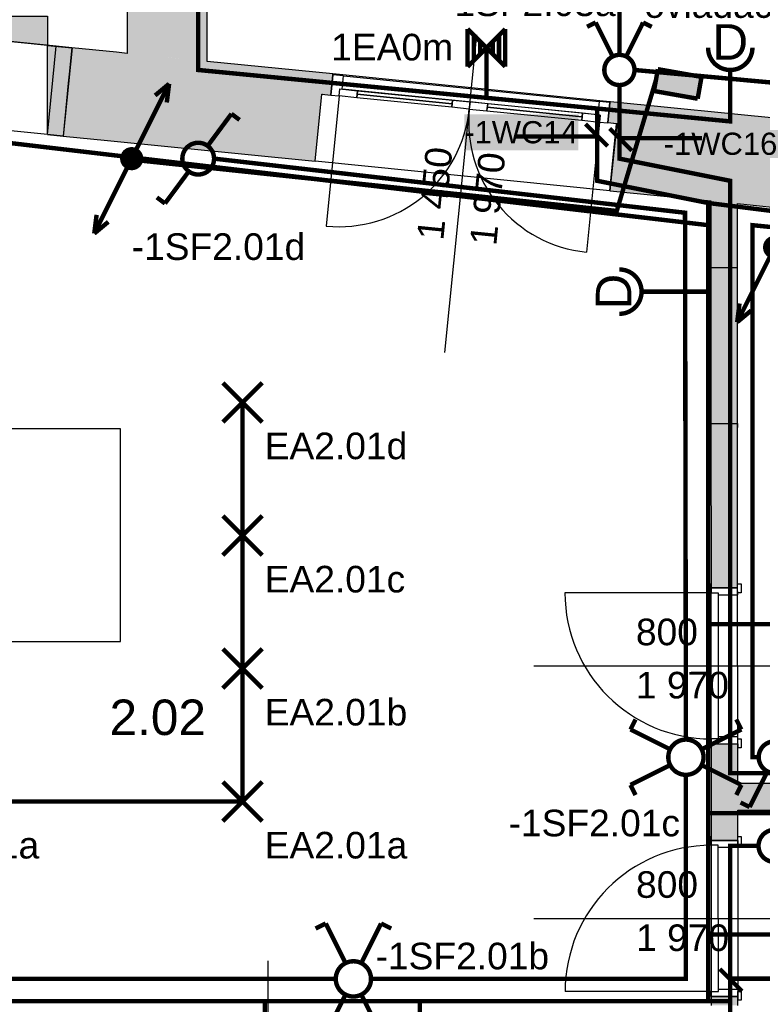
# Model space of a CAD drawing. Extents: x -12025 to 39812, y -30157 to 12.
# Tile 30 of 59: x 20743 to 24931, y -17643 to -12091. Entities that reach past the tile are written whole.
import ezdxf
from ezdxf.enums import TextEntityAlignment as Align

# ---------------------------------------------------------------- set-up
doc = ezdxf.new("R2010")
doc.units = 0
doc.header["$MEASUREMENT"] = 0
doc.linetypes.add('Telekomunikacni vodic', pattern=[9.25, 3, -0.75, 3, -0.75, 0.125, -0.75, 0.125, -0.75])
for name, color, linetype in [('0 (Pozadí)', 254, 'Continuous'), ('OÚ Dukovany internet + tv + data', 192, 'Continuous'), ('OÚ Dukovany nouzové osvětlení', 36, 'Continuous'), ('OÚ Dukovany půdorys kóty 2NP', 7, 'Continuous'), ('OÚ Dukovany půdorys podklad 2NP', 7, 'Continuous'), ('OÚ Dukovany světla', 132, 'Continuous'), ('OÚ Dukovany zásuvky', 92, 'Continuous'), ('Zakladni', 7, 'Continuous')]:
    doc.layers.add(name, color=color, linetype=linetype)
doc.styles.add('Arial', font='txt')
doc.styles.add('Arial_B', font='txt')

# ---------------------------------------------------------------- blocks, each defined once
blk = doc.blocks.new('Zásuvka (19)')
at = {"color": 0, "linetype": 'Continuous', "const_width": 25}
for points in [[(0, -125, -0.414214), (-125, 0)], [(125, 0, -0.414214), (0, -125)]]:
    blk.add_lwpolyline(points, format="xyb", dxfattribs=at)
blk.add_lwpolyline([(0, -250), (0, -125)], dxfattribs=at)
at = {"color": 0, "linetype": 'Continuous', "style": 'Arial'}
blk.add_text('D', height=200, dxfattribs=at).set_placement((0, -66.9), align=Align.CENTER)
blk = doc.blocks.new('P_zarovkove_svitidlo (7)')
at = {"color": 0, "linetype": 'Continuous', "const_width": 25}
for points in [[(111, -111), (-111, 111)], [(-111, -111), (111, 111)]]:
    blk.add_lwpolyline(points, dxfattribs=at)
at = {"color": 0, "linetype": 'Continuous', "style": 'Arial'}
blk.add_text('EA2.01a', height=150, dxfattribs=at).set_placement((125, -321.1))
blk = doc.blocks.new('Jednopólový vypínač (17)')
at = {"color": 0, "linetype": 'Continuous', "const_width": 25}
for points in [[(0, 90.6, 0.414214), (-90.6, 0)], [(90.6, 0, 0.414214), (0, 90.6)], [(-90.6, 0, 0.414214), (0, -90.6)], [(0, -90.6, 0.414214), (90.6, 0)]]:
    blk.add_lwpolyline(points, format="xyb", dxfattribs=at)
for points in [[(284.9, -142.4), (77.7, -38.8)], [(284.9, -142.4), (259, -194.2)]]:
    blk.add_lwpolyline(points, dxfattribs=at)
at = {"color": 0, "linetype": 'Continuous', "style": 'Arial'}
blk.add_text('-1SF2.05', height=150, dxfattribs=at).set_placement((375, -196.1))
blk = doc.blocks.new('Sériový přepínač (2)')
at = {"color": 0, "linetype": 'Continuous', "const_width": 25}
for points in [[(-133.7, 267.5), (-182.4, 243.2)], [(-133.7, 267.5), (-36.5, 72.9)], [(133.7, 267.5), (36.5, 72.9)], [(133.7, 267.5), (182.4, 243.2)]]:
    blk.add_lwpolyline(points, dxfattribs=at)
for points in [[(0, 85.1, 0.414214), (-85.1, 0)], [(85.1, 0, 0.414214), (0, 85.1)], [(-85.1, 0, 0.414214), (0, -85.1)], [(0, -85.1, 0.414214), (85.1, 0)]]:
    blk.add_lwpolyline(points, format="xyb", dxfattribs=at)
at = {"color": 0, "linetype": 'Continuous', "style": 'Arial'}
blk.add_text('-1SF2.03a', height=150, dxfattribs=at).set_placement((-1000, 303.9))
blk = doc.blocks.new('Střídavý přepínač (1)')
at = {"color": 0, "linetype": 'Continuous', "const_width": 25}
for points in [[(-281.2, 140.6), (-255.7, 191.8)], [(-281.2, 140.6), (-76.7, 38.4)], [(281.2, -140.6), (76.7, -38.4)], [(281.2, -140.6), (255.7, -191.8)]]:
    blk.add_lwpolyline(points, dxfattribs=at)
for points in [[(0, 89.5, 0.414214), (-89.5, 0)], [(0, 89.5, 0.414214), (-89.5, 0)], [(89.5, 0, 0.414214), (0, 89.5)], [(89.5, 0, 0.414214), (0, 89.5)], [(-89.5, 0, 0.414214), (0, -89.5)], [(-89.5, 0, 0.414214), (0, -89.5)], [(0, -89.5, 0.414214), (89.5, 0)], [(0, -89.5, 0.414214), (89.5, 0)]]:
    blk.add_lwpolyline(points, format="xyb", dxfattribs=at)
at = {"color": 0, "linetype": 'Continuous', "style": 'Arial'}
blk.add_text('-1SF2.01a', height=150, dxfattribs=at).set_placement((125, -71.1))
blk = doc.blocks.new('Střídavý přepínač (2)')
at = {"color": 0, "linetype": 'Continuous', "const_width": 25}
for points in [[(140.6, 281.2), (38.4, 76.7)], [(140.6, 281.2), (191.8, 255.7)], [(-140.6, -281.2), (-38.4, -76.7)], [(-140.6, -281.2), (-191.8, -255.7)]]:
    blk.add_lwpolyline(points, dxfattribs=at)
for points in [[(0, 89.5, 0.414214), (-89.5, 0)], [(0, 89.5, 0.414214), (-89.5, 0)], [(89.5, 0, 0.414214), (0, 89.5)], [(89.5, 0, 0.414214), (0, 89.5)], [(-89.5, 0, 0.414214), (0, -89.5)], [(-89.5, 0, 0.414214), (0, -89.5)], [(0, -89.5, 0.414214), (89.5, 0)], [(0, -89.5, 0.414214), (89.5, 0)]]:
    blk.add_lwpolyline(points, format="xyb", dxfattribs=at)
at = {"color": 0, "linetype": 'Continuous', "style": 'Arial'}
blk.add_text('-1SF2.04a', height=150, dxfattribs=at).set_placement((125, -71.1))
blk = doc.blocks.new('Křížový přepínač')
at = {"color": 0, "linetype": 'Continuous', "const_width": 25}
for points in [[(-156.2, 312.5), (-213.1, 284.1)], [(-156.2, 312.5), (-42.6, 85.2)], [(156.2, 312.5), (42.6, 85.2)], [(156.2, 312.5), (213.1, 284.1)], [(-156.2, -312.5), (-42.6, -85.2)], [(156.2, -312.5), (42.6, -85.2)], [(-156.2, -312.5), (-213.1, -284.1)], [(156.2, -312.5), (213.1, -284.1)]]:
    blk.add_lwpolyline(points, dxfattribs=at)
for points in [[(0, 99.4, 0.414214), (-99.4, 0)], [(0, 99.4, 0.414214), (-99.4, 0)], [(99.4, 0, 0.414214), (0, 99.4)], [(99.4, 0, 0.414214), (0, 99.4)], [(-99.4, 0, 0.414214), (0, -99.4)], [(-99.4, 0, 0.414214), (0, -99.4)], [(0, -99.4, 0.414214), (99.4, 0)], [(0, -99.4, 0.414214), (99.4, 0)]]:
    blk.add_lwpolyline(points, format="xyb", dxfattribs=at)
at = {"color": 0, "linetype": 'Continuous', "style": 'Arial'}
blk.add_text('-1SF2.01b', height=150, dxfattribs=at).set_placement((125, 53.9))
blk = doc.blocks.new('Křížový přepínač (1)')
at = {"color": 0, "linetype": 'Continuous', "const_width": 25}
for points in [[(-312.5, 156.2), (-284.1, 213.1)], [(312.5, 156.2), (284.1, 213.1)], [(-312.5, 156.2), (-85.2, 42.6)], [(312.5, 156.2), (85.2, 42.6)], [(-312.5, -156.2), (-85.2, -42.6)], [(312.5, -156.2), (85.2, -42.6)], [(-312.5, -156.2), (-284.1, -213.1)], [(312.5, -156.2), (284.1, -213.1)]]:
    blk.add_lwpolyline(points, dxfattribs=at)
for points in [[(0, 99.4, 0.414214), (-99.4, 0)], [(0, 99.4, 0.414214), (-99.4, 0)], [(99.4, 0, 0.414214), (0, 99.4)], [(99.4, 0, 0.414214), (0, 99.4)], [(-99.4, 0, 0.414214), (0, -99.4)], [(-99.4, 0, 0.414214), (0, -99.4)], [(0, -99.4, 0.414214), (99.4, 0)], [(0, -99.4, 0.414214), (99.4, 0)]]:
    blk.add_lwpolyline(points, format="xyb", dxfattribs=at)
at = {"color": 0, "linetype": 'Continuous', "style": 'Arial'}
blk.add_text('-1SF2.01c', height=150, dxfattribs=at).set_placement((-1000, -446.1))
blk = doc.blocks.new('Svítidlo pro nouzové osvětlení (1)')
at = {"color": 0, "linetype": 'Continuous', "const_width": 25}
for points in [[(-106.2, -106.2), (-106.2, 106.2)], [(-106.2, -106.2), (106.2, 106.2)], [(-106.2, 106.2), (106.2, -106.2)], [(106.2, -106.2), (106.2, 106.2)], [(-70.8, -70.8), (-70.8, 70.8)], [(70.8, -70.8), (70.8, 70.8)], [(-35.4, -35.4), (-35.4, 35.4)], [(0, -212.5), (0, 0)], [(35.4, -35.4), (35.4, 35.4)]]:
    blk.add_lwpolyline(points, dxfattribs=at)
at = {"color": 0, "linetype": 'Continuous', "style": 'Arial'}
blk.add_text('1EA0m', height=150, dxfattribs=at).set_placement((-875, -71.1))
blk = doc.blocks.new('(21)')
at = {"color": 7, "linetype": 'Continuous', "const_width": 25}
for points in [[(520, 0), (395, 125)], [(460, 55), (0, 55)]]:
    blk.add_lwpolyline(points, dxfattribs=at)
at = {"layer": '0 (Pozadí)', "linetype": 'Continuous'}
blk.add_solid([(-289.3, 180), (353.9, 180), (-289.3, -23.5), (353.9, -23.5)], dxfattribs=at)
at = {"color": 7, "linetype": 'Continuous', "style": 'Arial_B'}
blk.add_text('-1WC14', height=125, dxfattribs=at).set_placement((-289.3, 16.5))
blk = doc.blocks.new('(35)')
at = {"color": 7, "linetype": 'Continuous', "const_width": 25}
for points in [[(-520, 0), (-395, -125)], [(-460, -55), (0, -55)]]:
    blk.add_lwpolyline(points, dxfattribs=at)
at = {"layer": '0 (Pozadí)', "linetype": 'Continuous'}
blk.add_solid([(-104.3, 27.4), (539, 27.4), (-104.3, -176.1), (539, -176.1)], dxfattribs=at)
at = {"color": 7, "linetype": 'Continuous', "style": 'Arial_B'}
blk.add_text('-1WC16', height=125, dxfattribs=at).set_placement((-104.3, -136.2))
blk = doc.blocks.new('(36)')
at = {"color": 7, "linetype": 'Continuous', "const_width": 25}
for points in [[(-520, 0), (-395, -125)], [(-460, -55), (0, -55)]]:
    blk.add_lwpolyline(points, dxfattribs=at)
at = {"layer": '0 (Pozadí)', "linetype": 'Continuous'}
blk.add_solid([(-215, 15), (428.2, 15), (-215, -188.5), (428.2, -188.5)], dxfattribs=at)
at = {"color": 7, "linetype": 'Continuous', "style": 'Arial_B'}
blk.add_text('-1WC16', height=125, dxfattribs=at).set_placement((-215, -148.5))
blk = doc.blocks.new('(39)')
at = {"layer": '0 (Pozadí)', "linetype": 'Continuous'}
h = blk.add_hatch(color=256, dxfattribs=at)
edge = h.paths.add_edge_path()
edge.add_spline(control_points=[(-112.2, 83.3), (-112.2, 83.3), (-134, -39.8), (-134, -39.8)], knot_values=[0, 0, 0, 0, 1, 1, 1, 1], degree=3, periodic=0)
edge.add_spline(control_points=[(-134, -39.8), (-134, -39.8), (112.2, -83.3), (112.2, -83.3)], knot_values=[0, 0, 0, 0, 1, 1, 1, 1], degree=3, periodic=0)
edge.add_spline(control_points=[(112.2, -83.3), (112.2, -83.3), (134, 39.8), (134, 39.8)], knot_values=[0, 0, 0, 0, 1, 1, 1, 1], degree=3, periodic=0)
edge.add_spline(control_points=[(134, 39.8), (134, 39.8), (-112.2, 83.3), (-112.2, 83.3)], knot_values=[0, 0, 0, 0, 1, 1, 1, 1], degree=3, periodic=0)
edge.add_spline(control_points=[(-112.2, 83.3), (-112.2, 83.3), (-112.2, 83.3), (-112.2, 83.3)], knot_values=[0, 0, 0, 0, 1, 1, 1, 1], degree=3, periodic=0)
at = {"color": 0, "linetype": 'Continuous', "const_width": 25}
for points in [[(-112.2, 83.3), (-134, -39.8)], [(134, 39.8), (-112.2, 83.3)], [(112.2, -83.3), (134, 39.8)], [(-134, -39.8), (112.2, -83.3)]]:
    blk.add_lwpolyline(points, dxfattribs=at)
at = {"color": 0, "linetype": 'Continuous', "style": 'Arial'}
blk.add_text('ovládací panel VZT', height=150, dxfattribs=at).set_placement((-189, 372.7))
blk = doc.blocks.new('Stoupací vedení směrem nahoru (7)')
at = {"color": 0, "linetype": 'Continuous'}
for points, const_width in [([(0, 52.8, 0.414214), (-52.8, 0)], 25), ([(52.8, 0, 0.414214), (0, 52.8)], 25), ([(-52.8, 0, 0.414214), (0, -52.8)], 25), ([(0, 26.4, 0.414214), (-26.4, 0)], 52.8), ([(-26.4, 0, 0.414214), (0, -26.4)], 52.8), ([(26.4, 0, 0.414214), (0, 26.4)], 52.8), ([(0, -26.4, 0.414214), (26.4, 0)], 52.8), ([(0, -52.8, 0.414214), (52.8, 0)], 25)]:
    blk.add_lwpolyline(points, format="xyb", dxfattribs=dict(at, const_width=const_width))
at = {"color": 0, "linetype": 'Continuous', "const_width": 25}
for points in [[(-211.1, -422.2), (0, 0)], [(-211.1, -422.2), (-197.9, -316.7)], [(-211.1, -422.2), (-131.9, -356.3)]]:
    blk.add_lwpolyline(points, dxfattribs=at)
blk = doc.blocks.new('P_zarovkove_svitidlo (25)')
at = {"color": 0, "linetype": 'Continuous', "const_width": 25}
for points in [[(111, -111), (-111, 111)], [(-111, -111), (111, 111)]]:
    blk.add_lwpolyline(points, dxfattribs=at)
at = {"color": 0, "linetype": 'Continuous', "style": 'Arial'}
blk.add_text('EA2.01d', height=150, dxfattribs=at).set_placement((125, -319.6))
blk = doc.blocks.new('Zásuvka (22)')
at = {"color": 0, "linetype": 'Continuous', "const_width": 25}
for points in [[(0, 125, -0.414214), (125, 0)], [(125, 0, -0.414214), (0, -125)]]:
    blk.add_lwpolyline(points, format="xyb", dxfattribs=at)
blk.add_lwpolyline([(250, 0), (125, 0)], dxfattribs=at)
at = {"color": 0, "linetype": 'Continuous', "style": 'Arial'}
blk.add_text('D', height=200, rotation=90, dxfattribs=at).set_placement((66.9, 0), align=Align.CENTER)
blk = doc.blocks.new('P_zarovkove_svitidlo (26)')
at = {"color": 0, "linetype": 'Continuous', "const_width": 25}
for points in [[(111, -111), (-111, 111)], [(-111, -111), (111, 111)]]:
    blk.add_lwpolyline(points, dxfattribs=at)
at = {"color": 0, "linetype": 'Continuous', "style": 'Arial'}
blk.add_text('EA2.01b', height=150, dxfattribs=at).set_placement((125, -321.1))
blk = doc.blocks.new('P_zarovkove_svitidlo (27)')
at = {"color": 0, "linetype": 'Continuous', "const_width": 25}
for points in [[(111, -111), (-111, 111)], [(-111, -111), (111, 111)]]:
    blk.add_lwpolyline(points, dxfattribs=at)
at = {"color": 0, "linetype": 'Continuous', "style": 'Arial'}
blk.add_text('EA2.01c', height=150, dxfattribs=at).set_placement((125, -321.1))
blk = doc.blocks.new('Svítidlo pro nouzové osvětlení (8)')
at = {"color": 0, "linetype": 'Continuous', "const_width": 25}
for points in [[(-106.2, 106.2), (106.2, 106.2)], [(-106.2, 106.2), (106.2, -106.2)], [(106.2, 106.2), (-106.2, -106.2)], [(-70.8, 70.8), (70.8, 70.8)], [(-212.5, 0), (0, 0)], [(-35.4, 35.4), (35.4, 35.4)], [(-35.4, -35.4), (35.4, -35.4)], [(-106.2, -106.2), (106.2, -106.2)], [(-70.8, -70.8), (70.8, -70.8)]]:
    blk.add_lwpolyline(points, dxfattribs=at)
at = {"color": 0, "linetype": 'Continuous', "style": 'Arial'}
blk.add_text('1EA0l', height=150, dxfattribs=at).set_placement((250, -24.6))
blk = doc.blocks.new('Stoupací vedení směrem nahoru (4)')
at = {"color": 0, "linetype": 'Continuous', "const_width": 25}
for points in [[(211.1, 422.2), (0, 0)], [(211.1, 422.2), (131.9, 356.3)], [(211.1, 422.2), (197.9, 316.7)]]:
    blk.add_lwpolyline(points, dxfattribs=at)
at = {"color": 0, "linetype": 'Continuous'}
for points, const_width in [([(0, 52.8, 0.414214), (-52.8, 0)], 25), ([(52.8, 0, 0.414214), (0, 52.8)], 25), ([(-52.8, 0, 0.414214), (0, -52.8)], 25), ([(0, 26.4, 0.414214), (-26.4, 0)], 52.8), ([(-26.4, 0, 0.414214), (0, -26.4)], 52.8), ([(26.4, 0, 0.414214), (0, 26.4)], 52.8), ([(0, -26.4, 0.414214), (26.4, 0)], 52.8), ([(0, -52.8, 0.414214), (52.8, 0)], 25)]:
    blk.add_lwpolyline(points, format="xyb", dxfattribs=dict(at, const_width=const_width))
blk = doc.blocks.new('Střídavý přepínač (5)')
at = {"color": 0, "linetype": 'Continuous', "const_width": 25}
for points in [[(187.3, 252.6), (51.1, 68.9)], [(187.3, 252.6), (233.2, 218.5)], [(-187.3, -252.6), (-51.1, -68.9)], [(-187.3, -252.6), (-233.2, -218.5)]]:
    blk.add_lwpolyline(points, dxfattribs=at)
for points in [[(0, 89.5, 0.414214), (-89.5, 0)], [(0, 89.5, 0.414214), (-89.5, 0)], [(89.5, 0, 0.414214), (0, 89.5)], [(89.5, 0, 0.414214), (0, 89.5)], [(-89.5, 0, 0.414214), (0, -89.5)], [(-89.5, 0, 0.414214), (0, -89.5)], [(0, -89.5, 0.414214), (89.5, 0)], [(0, -89.5, 0.414214), (89.5, 0)]]:
    blk.add_lwpolyline(points, format="xyb", dxfattribs=at)
at = {"color": 0, "linetype": 'Continuous', "style": 'Arial'}
blk.add_text('-1SF2.01d', height=150, dxfattribs=at).set_placement((-375, -571.1))

msp = doc.modelspace()

# ---------------------------------------------------------------- hatches: boundary and pattern name
at = {"layer": 'OÚ Dukovany půdorys podklad 2NP', "linetype": 'Continuous'}
for color, points in [(254, [(21288.8, -12275.2), (21238.9, -12772.7), (22410, -12890.1), (22447.9, -12512), (22449.9, -12512.2), (22497.6, -12517), (22509.1, -12402.5), (22509.6, -12397.6)]), (9, [(24059.8, -12673.6), (24061.9, -12673.8), (24073.3, -12559.3), (24073.8, -12554.4), (24071.8, -12554.2), (24071.3, -12559.1)]), (254, [(24061.9, -12673.8), (24111.6, -12678.8), (24073.7, -13056.9), (29910.9, -13642), (29960.8, -13144.5), (24073.8, -12554.4), (24073.3, -12559.3)])]:
    msp.add_hatch(color=color, dxfattribs=at).paths.add_polyline_path(points)

# ---------------------------------------------------------------- linework, layer by layer
at = {"layer": 'OÚ Dukovany internet + tv + data', "linetype": 'Telekomunikacni vodic', "ltscale": 100, "const_width": 25}
for points in [[(24330.9, -12432.1), (24110, -13170), (21322.2, -12875)], [(25186.2, -16565), (24625, -16565), (24625, -13250), (21427.8, -12875)]]:
    msp.add_lwpolyline(points, dxfattribs=at)
at = {"layer": 'OÚ Dukovany nouzové osvětlení', "linetype": 'Continuous', "const_width": 25}
for points in [[(24912.5, -15500), (24625, -15500), (24625, -13125), (24000, -13000), (24000, -12592.5), (23375, -12532.1), (23375, -12462.5)], [(19412.5, -17125), (19412.5, -17625), (20250, -17625), (20250, -18037.5), (20250, -17625), (22125, -17625), (22125, -18162.5), (22125, -17625), (24625, -17625), (24625, -13250), (20375, -12750), (20375, -12912.5)], [(25037.5, -17250), (24625, -17250), (24625, -15500), (24912.5, -15500)], [(16000, -18125), (16000, -17750), (16375, -17750), (16375, -17625), (24625, -17625), (24625, -17250), (25037.5, -17250)]]:
    msp.add_lwpolyline(points, dxfattribs=at)
at = {"layer": 'OÚ Dukovany půdorys kóty 2NP', "color": 1, "linetype": 'Continuous'}
for p, q in [((23141.1, -13968.4), (23320.6, -12177.4)), ((23642, -15735.2), (25092, -15734.4)), ((23642.7, -17159.4), (25092.7, -17158.6)), ((22144.8, -18848.9), (22144.8, -17398.9))]:
    msp.add_line(p, q, dxfattribs=at)
at = {"layer": 'OÚ Dukovany půdorys podklad 2NP', "color": 7, "linetype": 'Continuous'}
for p, q in [((21348.4, -11231.8), (21350.3, -12281.3)), ((21800.4, -12326.5), (21798.4, -11231)), ((21037.5, -12250), (21022.5, -12399.2)), ((21288.8, -12275.2), (21037.5, -12250)), ((21350.3, -12281.3), (21288.8, -12275.2)), ((22509.6, -12397.6), (21800.4, -12326.5)), ((21022.5, -12399.2), (21017.5, -12449)), ((22497.6, -12517), (22509.1, -12402.5)), ((22509.1, -12402.5), (22509.6, -12397.6)), ((21017.5, -12449), (20987.6, -12747.5)), ((22410, -12890.1), (22447.9, -12512)), ((22447.9, -12512), (22449.9, -12512.2)), ((24061.9, -12673.8), (24073.3, -12559.3)), ((24073.3, -12559.3), (24073.8, -12554.4)), ((29960.8, -13144.5), (24073.8, -12554.4)), ((24073.7, -13056.9), (24111.6, -12678.8)), ((24111.6, -12678.8), (24109.5, -12678.5)), ((20987.6, -12747.5), (21238.9, -12772.7)), ((21238.9, -12772.7), (22410, -12890.1)), ((24073.7, -13056.9), (24640.6, -13113.7)), ((24640.6, -13113.7), (24640.8, -13488.5)), ((24790.6, -13128.7), (29910.9, -13642)), ((24790.8, -13488.4), (24790.6, -13128.7)), ((24640.8, -13488.5), (24640.8, -13466.5)), ((24640.8, -13488.5), (24790.8, -13488.4)), ((24790.8, -13488.4), (24790.8, -13466.4)), ((24641.3, -14368.5), (24791.3, -14368.4)), ((24641.3, -14368.5), (24641.3, -14390.5)), ((24641.3, -14368.5), (24641.7, -15294.6)), ((24791.3, -14368.4), (24791.3, -14390.4)), ((24791.7, -15294.6), (24791.3, -14368.4)), ((24641.7, -15294.6), (24641.7, -15272.6)), ((24641.7, -15294.6), (24791.7, -15294.6)), ((24791.7, -15294.6), (24791.7, -15272.6)), ((24642.2, -16174.6), (24642.2, -16196.6)), ((24642.2, -16174.6), (24792.2, -16174.6)), ((24642.2, -16174.6), (24642.5, -16718.9)), ((24792.2, -16174.6), (24792.2, -16196.6)), ((24792.3, -16398.4), (24792.2, -16174.6)), ((26245.2, -16398.4), (24792.3, -16398.4)), ((24792.4, -16548.4), (26245.2, -16548.4)), ((24792.5, -16718.8), (24792.4, -16548.4)), ((24642.5, -16718.9), (24642.5, -16696.9)), ((24792.5, -16718.8), (24792.5, -16696.8)), ((24792.5, -16718.8), (24642.5, -16718.9))]:
    msp.add_line(p, q, dxfattribs=at)
at = {"layer": 'OÚ Dukovany půdorys podklad 2NP', "color": 1, "linetype": 'Continuous'}
for p, q in [((20949.8, -12241.2), (19726.9, -12118.5)), ((20899.9, -12738.7), (20949.8, -12241.2)), ((20899.9, -12738.7), (20949.8, -12241.2)), ((21037.5, -12250), (20949.8, -12241.2)), ((22509.1, -12402.5), (22497.6, -12517)), ((22497.6, -12517), (22509.1, -12402.5)), ((22497.6, -12517), (22509.1, -12402.5)), ((22509.1, -12402.5), (22509.6, -12397.6)), ((22568.8, -12408.5), (22509.1, -12402.5)), ((24071.8, -12554.2), (22509.6, -12397.6)), ((22561.3, -12483.1), (22568.8, -12408.5)), ((22568.8, -12408.5), (24011.6, -12553.1)), ((22545.4, -12521.7), (22549.4, -12481.9)), ((22545.4, -12521.7), (22549.4, -12481.9)), ((22549.4, -12481.9), (22561.3, -12483.1)), ((22549.4, -12481.9), (22648.9, -12491.9)), ((24004.1, -12627.8), (22561.3, -12483.1)), ((22410, -12890.1), (22447.9, -12512)), ((22447.9, -12512), (22497.6, -12517)), ((22545.4, -12521.7), (22471.9, -13255.1)), ((22497.6, -12517), (22545.4, -12521.7)), ((22644.9, -12531.7), (22545.4, -12521.7)), ((22648.9, -12491.9), (22644.9, -12531.7)), ((23181.2, -12565.4), (22646.9, -12511.8)), ((23179.2, -12585.3), (23183.2, -12545.5)), ((23183.2, -12545.5), (23282.7, -12555.5)), ((23278.7, -12595.3), (23179.2, -12585.3)), ((23282.7, -12555.5), (23278.7, -12595.3)), ((23282.7, -12555.5), (23278.7, -12595.3)), ((23278.7, -12595.3), (23378.2, -12605.2)), ((23382.2, -12565.4), (23282.7, -12555.5)), ((23378.2, -12605.2), (23382.2, -12565.4)), ((23380.2, -12585.3), (23914.5, -12638.9)), ((24011.6, -12553.1), (24004.1, -12627.8)), ((24071.3, -12559.1), (24011.6, -12553.1)), ((24059.8, -12673.6), (24071.3, -12559.1)), ((24059.8, -12673.6), (24071.3, -12559.1)), ((24059.8, -12673.6), (24071.3, -12559.1)), ((24059.8, -12673.6), (24071.3, -12559.1)), ((24071.3, -12559.1), (24071.8, -12554.2)), ((24073.8, -12554.4), (24071.8, -12554.2)), ((20899.9, -12738.7), (19720.5, -12620.4)), ((23916.5, -12619), (23912.5, -12658.8)), ((24016, -12629), (23916.5, -12619)), ((24004.1, -12627.8), (24016, -12629)), ((24016, -12629), (24012, -12668.8)), ((24012, -12668.8), (24016, -12629)), ((23912.5, -12658.8), (24012, -12668.8)), ((24012, -12668.8), (23938.5, -13402.1)), ((24012, -12668.8), (24059.8, -12673.6)), ((24109.5, -12678.5), (24059.8, -12673.6)), ((24109.5, -12678.5), (24061.9, -12673.8)), ((24071.6, -13056.7), (24109.5, -12678.5)), ((24071.6, -13056.7), (24109.5, -12678.5)), ((20899.9, -12738.7), (20987.6, -12747.5)), ((24071.6, -13056.7), (22410, -12890.1)), ((24071.6, -13056.7), (24073.7, -13056.9)), ((24640.8, -13488.5), (24641.3, -14368.5)), ((24791.3, -14368.4), (24790.8, -13488.4)), ((21312.4, -14397.8), (20612.4, -14397.8)), ((21312.4, -15597.8), (21312.4, -14397.8)), ((24641.7, -15322.6), (23817.7, -15323.1)), ((24622.7, -15272.7), (24641.7, -15272.6)), ((24622.7, -15322.7), (24622.7, -15272.7)), ((24641.7, -15322.6), (24622.7, -15322.7)), ((24641.7, -15272.6), (24641.7, -15322.6)), ((24641.7, -15294.6), (24641.7, -15272.6)), ((24641.7, -15294.6), (24641.7, -15272.6)), ((24642.2, -16174.6), (24641.7, -15294.6)), ((24791.7, -15294.6), (24641.7, -15294.6)), ((24641.7, -15294.6), (24641.7, -15322.6)), ((24641.7, -15294.6), (24791.7, -15294.6)), ((24641.7, -15294.6), (24791.7, -15294.6)), ((24641.7, -15322.6), (24681.7, -15322.6)), ((24642.2, -16146.6), (24641.7, -15322.6)), ((24641.7, -15322.6), (24681.7, -15322.6)), ((24681.7, -15322.6), (24681.8, -15334.6)), ((24681.7, -15322.6), (24682.2, -16146.6)), ((24791.7, -15322.6), (24791.7, -15272.6)), ((24791.7, -15272.6), (24810.7, -15272.6)), ((24791.7, -15294.6), (24791.7, -15272.6)), ((24791.7, -15294.6), (24791.7, -15272.6)), ((24792.2, -16174.6), (24791.7, -15294.6)), ((24791.8, -15334.6), (24791.7, -15294.6)), ((24810.7, -15322.6), (24791.7, -15322.6)), ((24810.7, -15272.6), (24810.7, -15322.6)), ((24681.8, -15334.6), (24791.8, -15334.6)), ((20612.4, -15597.8), (21312.4, -15597.8)), ((24623.2, -16146.7), (24642.2, -16146.6)), ((24623.2, -16196.7), (24623.2, -16146.7)), ((24642.2, -16146.6), (24642.2, -16196.6)), ((24682.2, -16146.6), (24642.2, -16146.6)), ((24642.2, -16146.6), (24642.2, -16174.6)), ((24682.2, -16146.6), (24642.2, -16146.6)), ((24792.2, -16134.6), (24682.2, -16134.6)), ((24682.2, -16134.6), (24682.2, -16146.6)), ((24792.2, -16174.6), (24792.2, -16134.6)), ((24792.2, -16196.6), (24792.2, -16146.6)), ((24792.2, -16146.6), (24811.2, -16146.6)), ((24811.2, -16146.6), (24811.2, -16196.6)), ((24642.2, -16196.6), (24623.2, -16196.7)), ((24642.2, -16174.6), (24792.2, -16174.6)), ((24642.2, -16174.6), (24792.2, -16174.6)), ((24642.2, -16174.6), (24792.2, -16174.6)), ((24642.2, -16174.6), (24642.2, -16196.6)), ((24642.2, -16174.6), (24642.2, -16196.6)), ((24792.2, -16174.6), (24792.2, -16196.6)), ((24792.2, -16174.6), (24792.2, -16196.6)), ((24811.2, -16196.6), (24792.2, -16196.6)), ((24623.5, -16746.9), (24623.5, -16696.9)), ((24623.5, -16696.9), (24642.5, -16696.9)), ((24642.5, -16696.9), (24642.5, -16746.9)), ((24642.5, -16718.9), (24642.5, -16696.9)), ((24642.5, -16718.9), (24642.5, -16696.9)), ((24792.5, -16746.8), (24792.5, -16696.8)), ((24792.5, -16696.8), (24811.5, -16696.8)), ((24792.5, -16718.8), (24792.5, -16696.8)), ((24792.5, -16718.8), (24792.5, -16696.8)), ((24811.5, -16696.8), (24811.5, -16746.8)), ((24642.5, -16746.9), (24623.5, -16746.9)), ((24642.5, -16718.9), (24792.5, -16718.8)), ((24792.5, -16718.8), (24642.5, -16718.9)), ((24792.5, -16718.8), (24642.5, -16718.9)), ((24642.5, -16718.9), (24642.9, -17598.9)), ((24642.5, -16746.9), (24642.5, -16718.9)), ((24682.5, -16746.9), (24642.5, -16746.9)), ((24642.5, -16746.9), (24642.9, -17570.9)), ((24682.5, -16746.9), (24642.5, -16746.9)), ((24682.5, -16758.9), (24682.5, -16746.9)), ((24682.9, -17570.9), (24682.5, -16746.9)), ((24792.5, -16758.8), (24682.5, -16758.9)), ((24792.5, -16718.8), (24792.9, -17598.8)), ((24792.5, -16718.8), (24792.5, -16758.8)), ((24811.5, -16746.8), (24792.5, -16746.8)), ((24642.9, -17570.9), (23818.9, -17571.3)), ((24623.9, -17620.9), (24623.9, -17570.9)), ((24623.9, -17570.9), (24642.9, -17570.9)), ((24642.9, -17570.9), (24642.9, -17620.9)), ((24642.9, -17598.9), (24642.9, -17570.9)), ((24642.9, -17570.9), (24682.9, -17570.9)), ((24642.9, -17570.9), (24682.9, -17570.9)), ((24642.9, -17598.9), (24792.9, -17598.8)), ((24792.9, -17598.8), (24642.9, -17598.9)), ((24792.9, -17598.8), (24642.9, -17598.9)), ((24792.9, -17598.8), (24642.9, -17598.9)), ((24642.9, -17598.9), (24643, -17649.3)), ((24642.9, -17598.9), (24642.9, -17620.9)), ((24642.9, -17598.9), (24642.9, -17620.9)), ((24682.9, -17558.9), (24792.9, -17558.8)), ((24682.9, -17570.9), (24682.9, -17558.9)), ((24792.9, -17558.8), (24792.9, -17598.8)), ((24792.9, -17620.8), (24792.9, -17570.8)), ((24792.9, -17570.8), (24811.9, -17570.8)), ((24793, -17649.2), (24792.9, -17598.8)), ((24792.9, -17598.8), (24792.9, -17620.8)), ((24792.9, -17598.8), (24792.9, -17620.8)), ((24811.9, -17570.8), (24811.9, -17620.8)), ((24642.9, -17620.9), (24623.9, -17620.9)), ((24811.9, -17620.8), (24792.9, -17620.8))]:
    msp.add_line(p, q, dxfattribs=at)
for points in [[(20899.9, -12070.9), (20899.9, -12236.2), (19726.9, -12118.5), (19725.5, -12071.8)], [(20988.8, -12747.6), (20899.9, -12738.7), (20899.9, -12236.2), (21038.7, -12250.1)], [(23179.2, -12585.3), (22644.9, -12531.7), (22646.9, -12511.8), (23181.2, -12565.4)], [(23181.2, -12565.4), (22646.9, -12511.8), (22648.9, -12491.9), (23183.2, -12545.5)], [(23378.2, -12605.2), (23912.5, -12658.8), (23914.5, -12638.9), (23380.2, -12585.3)], [(23380.2, -12585.3), (23914.5, -12638.9), (23916.5, -12619), (23382.2, -12565.4)]]:
    msp.add_lwpolyline(points, close=True, dxfattribs=at)
for centre, radius, start, end in [((22545.4, -12521.7), 737, -95.7245, -5.7245), ((24012, -12668.8), 737, 174.2755, 264.2755), ((24641.7, -15322.6), 824, -179.9702, -89.9702), ((24642.9, -17570.9), 824, 90.0298, 180.0298)]:
    msp.add_arc(centre, radius, start, end, dxfattribs=at)
at = {"layer": 'OÚ Dukovany půdorys podklad 2NP', "color": 254, "linetype": 'Continuous'}
for points in [[(21798.4, -11231), (21348.4, -11231.8), (21800.4, -12326.5), (21350.3, -12281.3)], [(21288.8, -12275.2), (21037.5, -12250), (21238.9, -12772.7), (20987.6, -12747.5)], [(24640.6, -13113.7), (24640.8, -13488.5), (24790.6, -13128.7), (24790.8, -13488.4)], [(24641.3, -14368.5), (24641.7, -15294.6), (24791.3, -14368.4), (24791.7, -15294.6)], [(24642.2, -16174.6), (24642.5, -16718.9), (24792.2, -16174.6), (24792.5, -16718.8)], [(26245.2, -16398.4), (24792.3, -16398.4), (26245.2, -16548.4), (24792.4, -16548.4)]]:
    msp.add_solid(points, dxfattribs=at)
at = {"layer": 'OÚ Dukovany půdorys podklad 2NP', "color": 27, "linetype": 'Continuous'}
for points in [[(20899.9, -12070.9), (20899.9, -12236.2), (19725.5, -12071.8), (19726.9, -12118.5)], [(20988.8, -12747.6), (20899.9, -12738.7), (21038.7, -12250.1), (20899.9, -12236.2)]]:
    msp.add_solid(points, dxfattribs=at)
at = {"layer": 'OÚ Dukovany půdorys podklad 2NP', "color": 9, "linetype": 'Continuous'}
for points in [[(20949.8, -12241.2), (20899.9, -12738.7), (21037.5, -12250), (20987.6, -12747.5)], [(24109.5, -12678.5), (24071.6, -13056.7), (24111.6, -12678.8), (24073.7, -13056.9)], [(24790.8, -13488.4), (24640.8, -13488.5), (24791.3, -14368.4), (24641.3, -14368.5)], [(24642.9, -17598.9), (24643, -17649.3), (24792.9, -17598.8), (24793, -17649.2)]]:
    msp.add_solid(points, dxfattribs=at)
at = {"layer": 'OÚ Dukovany světla', "linetype": 'Continuous', "const_width": 25}
for points in [[(24125, -12289.9), (24125, -11500), (25000, -11500)], [(24210.1, -12375), (29664.9, -12875)], [(25000, -16339.5), (24750, -16339.5), (24750, -13000), (24125, -12875), (24125, -12460.1)], [(24500, -16150.6), (24495, -13180), (21840.6, -12875)], [(24910.5, -16250), (24875, -16250), (24875, -13250), (29785.5, -13750)], [(22000, -15000), (22000, -15000), (22000, -14250), (22000, -14250)], [(22000, -15750), (22000, -15750), (22000, -15000), (22000, -15000)], [(22000, -15750), (22000, -15750), (22000, -16500), (22000, -16500)], [(22724.4, -17500), (24500, -17500), (24500, -16349.4)], [(19750, -16660.5), (19750, -16500), (22000, -16500)], [(24909.4, -16750), (24750, -16750), (24750, -17625), (16375, -17625), (16375, -17750), (16000, -17750), (16000, -18125)], [(19750, -16839.5), (19750, -16857.2), (19695, -16857.2), (19695, -16875), (19695, -17500), (22525.6, -17500)]]:
    msp.add_lwpolyline(points, dxfattribs=at)
at = {"layer": 'OÚ Dukovany zásuvky', "linetype": 'Continuous', "const_width": 25}
for points in [[(21750, -6250), (21750, -12375), (24750, -12665), (24750, -12500)], [(19500, -16500), (19500, -17625), (24625, -17625), (24625, -13125), (24000, -13000), (24000, -12592.5)], [(25625, -13250), (24625, -13125)], [(24375, -13625), (24625, -13625)], [(23000, -17875), (23000, -17875), (23000, -17625)], [(26250, -20500), (24750, -20500), (24750, -17625), (24625, -17625)]]:
    msp.add_lwpolyline(points, dxfattribs=at)

# ---------------------------------------------------------------- block references
at = {"layer": 'OÚ Dukovany internet + tv + data', "linetype": 'Continuous'}
for name, p in [('(39)', (24454, -12453.8)), ('Stoupací vedení směrem nahoru (4)', (21375, -12875)), ('Stoupací vedení směrem nahoru (7)', (21375, -12875)), ('Stoupací vedení směrem nahoru (7)', (25000, -13375))]:
    msp.add_blockref(name, p, dxfattribs=at)
at = {"layer": 'OÚ Dukovany nouzové osvětlení', "linetype": 'Continuous'}
for name, p in [('Svítidlo pro nouzové osvětlení (1)', (23375, -12250)), ('Svítidlo pro nouzové osvětlení (8)', (25125, -15500))]:
    msp.add_blockref(name, p, dxfattribs=at)
at = {"layer": 'OÚ Dukovany světla', "linetype": 'Continuous'}
for name, p in [('Sériový přepínač (2)', (24125, -12375)), ('Střídavý přepínač (5)', (21750, -12875)), ('P_zarovkove_svitidlo (25)', (22000, -14250)), ('P_zarovkove_svitidlo (27)', (22000, -15000)), ('P_zarovkove_svitidlo (26)', (22000, -15750)), ('Střídavý přepínač (2)', (25000, -16250)), ('Křížový přepínač (1)', (24500, -16250)), ('P_zarovkove_svitidlo (7)', (22000, -16500)), ('Střídavý přepínač (1)', (19750, -16750)), ('Jednopólový vypínač (17)', (25000, -16750)), ('Křížový přepínač', (22625, -17500))]:
    msp.add_blockref(name, p, dxfattribs=at)
at = {"layer": 'OÚ Dukovany zásuvky', "linetype": 'Continuous'}
for name, p in [('Zásuvka (19)', (24750, -12250)), ('Zásuvka (22)', (24125, -13625))]:
    msp.add_blockref(name, p, dxfattribs=at)
at = {"layer": 'Zakladni', "color": 7, "linetype": 'Continuous'}
for name, p in [('(21)', (23539.3, -12805)), ('(36)', (24590, -12705)), ('(35)', (25211, -17443.9))]:
    msp.add_blockref(name, p, dxfattribs=at)

# ---------------------------------------------------------------- texts
at = {"layer": 'OÚ Dukovany půdorys kóty 2NP', "color": 7, "linetype": 'Continuous', "style": 'Arial'}
for s, rotation, p in [('1\xa0450', 84.2755, (23131.7, -13339.4)), ('1\xa0970', 84.2755, (23430.2, -13369.4)), ('800', 0.0298, (24218.1, -15618.8)), ('1\xa0970', 0.0298, (24218.2, -15918.8)), ('800', 0.0298, (24218.8, -17043)), ('1\xa0970', 0.0298, (24219, -17343))]:
    msp.add_text(s, height=150, rotation=rotation, dxfattribs=at).set_placement(p)
at = {"layer": 'Zakladni', "color": 7, "linetype": 'Continuous', "style": 'Arial'}
msp.add_text('2.02', height=200, dxfattribs=at).set_placement((21250, -16125))

doc.saveas('drawing.dxf')
